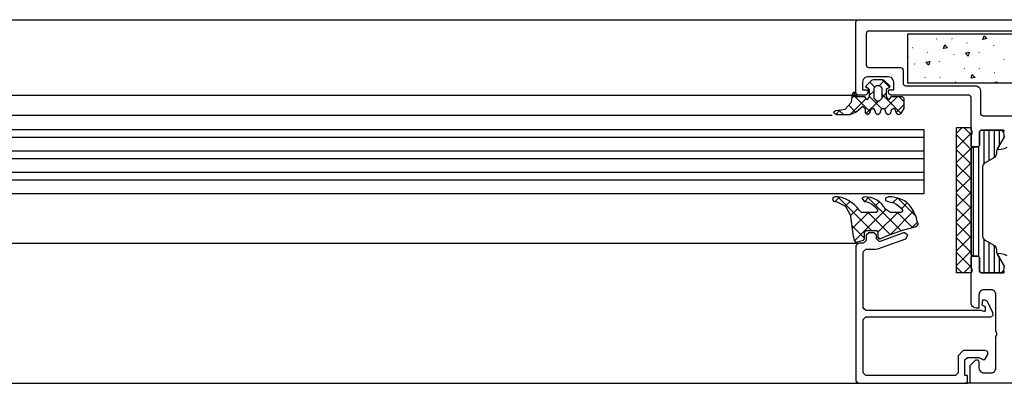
# Model space of a CAD drawing. Header units: millimetres. Extents: x -4577 to 1032787, y -66234 to 201209.
# Tile 233 of 256: x 27901 to 28090, y -54926 to -54856. Entities that reach past the tile are written whole.
import ezdxf

# ---------------------------------------------------------------- set-up
doc = ezdxf.new("R2010")
doc.units = ezdxf.units.MM
doc.linetypes.add('510_5_2OG_ELT_1004$0$11-07-22_DS_2OG$0$AUSGEZOGEN', pattern=[0])
for name, color, linetype in [('510_5_2OG_ELT_1004$0$11-07-22_DS_2OG$0$DOOR', 8, '510_5_2OG_ELT_1004$0$11-07-22_DS_2OG$0$AUSGEZOGEN'), ('510_5_2OG_ELT_1004$0$11-07-22_DS_2OG$0$GLASS', 8, '510_5_2OG_ELT_1004$0$11-07-22_DS_2OG$0$AUSGEZOGEN'), ('510_5_2OG_ELT_1004$0$11-07-22_DS_2OG$0$Nichttragende_Bauteile', 8, '510_5_2OG_ELT_1004$0$11-07-22_DS_2OG$0$AUSGEZOGEN')]:
    doc.layers.add(name, color=color, linetype=linetype)

# ---------------------------------------------------------------- blocks, each defined once
blk = doc.blocks.new('510_5_2OG_ELT_1004')
at = {"layer": '510_5_2OG_ELT_1004$0$11-07-22_DS_2OG$0$DOOR', "linetype": '510_5_2OG_ELT_1004$0$11-07-22_DS_2OG$0$AUSGEZOGEN'}
for p, q in [((28077.37, -54859.29), (28077.35, -54859.35)), ((28078.67, -54861.18), (28078.9, -54860.43)), ((28080.31, -54859.3), (28080.26, -54859.25)), ((28083.23, -54860.13), (28083.17, -54860.14)), ((28088.28, -54860.58), (28088.32, -54860.63)), ((28071.78, -54862.7), (28071.83, -54862.76)), ((28071.83, -54862.76), (28071.78, -54862.77)), ((28072.71, -54861.05), (28072.66, -54861.01)), ((28075.63, -54861.88), (28075.57, -54861.9)), ((28080.68, -54862.33), (28080.72, -54862.38)), ((28085.51, -54861.91), (28085.53, -54861.85)), ((28073.08, -54864.09), (28073.12, -54864.14)), ((28077.91, -54863.67), (28077.93, -54863.6)), ((28090.29, -54863.24), (28090.27, -54863.3)), ((28082.69, -54864.99), (28082.67, -54865.05)), ((28083.99, -54866.88), (28084.22, -54866.14)), ((28085.63, -54865), (28085.58, -54864.96)), ((28088.55, -54865.83), (28088.49, -54865.85)), ((28075.09, -54866.74), (28075.07, -54866.81)), ((28078.03, -54866.76), (28077.98, -54866.71)), ((28080.95, -54867.59), (28080.89, -54867.6)), ((28088.96, -54867.59), (28088.89, -54867.81)), ((28081.18, -54877.46), (28082.28, -54876.36)), ((28081.18, -54880.28), (28083.98, -54877.48)), ((28083.98, -54880.6), (28081.18, -54877.8)), ((28083.98, -54877.77), (28082.56, -54876.36)), ((28086.48, -54883.33), (28086.48, -54876.86)), ((28087.48, -54882.72), (28087.48, -54876.86)), ((28088.48, -54882.12), (28088.48, -54876.86)), ((28089.48, -54879.75), (28089.48, -54876.86)), ((28081.18, -54883.11), (28083.98, -54880.31)), ((28083.98, -54883.43), (28081.18, -54880.63)), ((28084.48, -54901.16), (28084.48, -54880.06)), ((28085.48, -54901.25), (28085.48, -54879.97)), ((28081.18, -54885.94), (28083.98, -54883.14)), ((28083.98, -54886.26), (28081.18, -54883.46)), ((28088.38, -54882.2), (28086.68, -54883.18)), ((28081.18, -54888.77), (28083.98, -54885.97)), ((28083.98, -54889.08), (28081.18, -54886.28)), ((28081.18, -54891.6), (28083.98, -54888.8)), ((28083.98, -54891.91), (28081.18, -54889.11)), ((28081.18, -54894.43), (28083.98, -54891.63)), ((28083.98, -54894.74), (28081.18, -54891.94)), ((28081.18, -54897.26), (28083.98, -54894.46)), ((28083.98, -54897.57), (28081.18, -54894.77)), ((28081.18, -54900.08), (28083.98, -54897.28)), ((28083.98, -54900.4), (28081.18, -54897.6)), ((28086.48, -54904.36), (28086.48, -54897.88)), ((28086.68, -54898.03), (28088.38, -54899.01)), ((28087.48, -54904.36), (28087.48, -54898.49)), ((28081.18, -54902.91), (28083.98, -54900.11)), ((28083.98, -54903.23), (28081.18, -54900.43)), ((28088.48, -54904.36), (28088.48, -54899.09)), ((28089.48, -54904.36), (28089.48, -54901.46)), ((28082.28, -54904.36), (28081.18, -54903.25)), ((28082.56, -54904.36), (28083.98, -54902.94))]:
    blk.add_line(p, q, dxfattribs=at)
for points in [[(28061.78, -54869.61), (28061.78, -54856.11), (28061.82, -54855.91), (28061.92, -54855.75), (28062.09, -54855.64), (28062.28, -54855.61), (28156.28, -54855.61)], [(28090.86, -54880.23), (28090.33, -54880.44), (28089.77, -54880.58), (28089.21, -54880.66), (28089.13, -54880.62), (28089.08, -54880.55), (28089.09, -54880.46), (28090.48, -54878.06)], [(28090.44, -54877.16), (28090.33, -54877), (28090.17, -54876.89), (28089.98, -54876.86)], [(28154.78, -54864.31), (28154.78, -54858.31), (28154.74, -54858.11), (28154.63, -54857.95), (28154.47, -54857.84), (28154.28, -54857.81), (28064.28, -54857.81), (28064.09, -54857.84), (28063.92, -54857.95), (28063.82, -54858.11), (28063.78, -54858.31), (28063.78, -54864.31)], [(28086.5, -54858.68), (28087.03, -54859.25), (28086.27, -54859.42), (28086.5, -54858.68)], [(28078.9, -54860.43), (28079.43, -54861), (28078.67, -54861.18)], [(28063.78, -54864.31), (28063.82, -54864.5), (28063.92, -54864.66), (28064.09, -54864.77), (28064.28, -54864.81), (28070.38, -54864.81), (28070.57, -54864.84), (28070.73, -54864.95), (28070.84, -54865.11), (28070.88, -54865.31), (28070.88, -54867.81), (28070.92, -54868), (28071.02, -54868.16), (28071.19, -54868.27), (28071.38, -54868.31), (28084.78, -54868.31), (28085.04, -54868.34), (28085.28, -54868.44), (28085.48, -54868.6), (28085.64, -54868.81), (28085.74, -54869.05), (28085.78, -54869.31), (28085.78, -54873.61), (28085.82, -54873.8), (28085.92, -54873.96), (28086.09, -54874.07), (28086.28, -54874.11), (28141.98, -54874.11)], [(28089.98, -54876.86), (28086.08, -54876.86), (28085.89, -54876.89), (28085.72, -54877), (28085.62, -54877.16), (28085.58, -54877.36), (28085.58, -54879.76), (28085.54, -54879.91), (28085.43, -54880.02), (28085.28, -54880.06), (28084.28, -54880.06), (28084.13, -54880.02), (28084.02, -54879.91), (28083.98, -54879.76), (28083.98, -54877.86), (28084.14, -54877.73), (28084.18, -54877.58), (28084.18, -54877.13), (28084.14, -54876.98), (28083.98, -54876.86), (28083.98, -54870.61), (28083.94, -54870.41), (28083.83, -54870.25), (28083.67, -54870.14), (28083.48, -54870.11), (28068.58, -54870.11), (28068.39, -54870.07), (28068.22, -54869.96), (28068.12, -54869.8), (28068.08, -54869.61), (28068.08, -54869.11), (28069.08, -54869.11), (28069.08, -54867.61), (28069.04, -54867.35), (28068.94, -54867.11), (28068.78, -54866.9), (28068.58, -54866.74), (28068.34, -54866.64), (28068.08, -54866.61), (28064.08, -54866.61), (28063.82, -54866.64), (28063.58, -54866.74), (28063.37, -54866.9), (28063.21, -54867.11), (28063.11, -54867.35), (28063.08, -54867.61), (28063.08, -54869.11), (28064.08, -54869.11), (28064.08, -54869.61), (28064.04, -54869.8), (28063.93, -54869.96), (28063.77, -54870.07), (28063.58, -54870.11), (28062.28, -54870.11), (28062.09, -54870.07), (28061.92, -54869.96), (28061.82, -54869.8), (28061.78, -54869.61)], [(28084.22, -54866.14), (28084.75, -54866.71), (28083.99, -54866.88)], [(28088.24, -54867.81), (28088.2, -54867.76), (28088.96, -54867.59)], [(28090.28, -54903.56), (28090.24, -54903.8), (28090.12, -54904.03), (28089.95, -54904.2), (28089.72, -54904.32), (28089.48, -54904.36), (28086.08, -54904.36), (28085.89, -54904.32), (28085.72, -54904.21), (28085.62, -54904.05), (28085.58, -54903.86), (28085.58, -54901.46), (28085.54, -54901.31), (28085.43, -54901.2), (28085.28, -54901.16), (28084.48, -54901.16), (28084.29, -54901.12), (28084.12, -54901.01), (28084.02, -54900.85), (28083.98, -54900.66), (28083.98, -54880.56), (28084.02, -54880.36), (28084.12, -54880.2), (28084.29, -54880.09), (28084.48, -54880.06), (28085.28, -54880.06), (28085.43, -54880.02), (28085.54, -54879.91), (28085.58, -54879.76), (28085.58, -54877.36), (28085.62, -54877.16), (28085.72, -54877), (28085.89, -54876.89), (28086.08, -54876.86), (28089.48, -54876.86), (28089.72, -54876.89), (28089.95, -54877.01), (28090.12, -54877.19), (28090.24, -54877.41), (28090.28, -54877.66)], [(28090.28, -54877.66), (28090.28, -54878.31), (28088.94, -54880.72)], [(28088.94, -54880.72), (28088.91, -54880.8), (28088.88, -54880.88), (28088.88, -54880.96), (28088.88, -54881.33), (28088.84, -54881.59), (28088.74, -54881.83), (28088.58, -54882.04), (28088.38, -54882.2)], [(28086.68, -54883.18), (28086.47, -54883.34), (28086.31, -54883.55), (28086.21, -54883.79), (28086.18, -54884.05), (28086.18, -54897.17), (28086.21, -54897.42), (28086.31, -54897.67), (28086.47, -54897.87), (28086.68, -54898.03)], [(28088.38, -54899.01), (28088.58, -54899.17), (28088.74, -54899.38), (28088.84, -54899.62), (28088.88, -54899.88), (28088.88, -54900.25), (28088.88, -54900.33), (28088.91, -54900.42), (28088.94, -54900.49)], [(28088.94, -54900.49), (28090.28, -54902.91), (28090.28, -54903.56)], [(28089.98, -54904.36), (28090.17, -54904.32), (28090.33, -54904.21), (28090.44, -54904.05)], [(28090.48, -54903.16), (28089.09, -54900.75), (28089.08, -54900.66), (28089.13, -54900.59), (28089.21, -54900.56), (28089.77, -54900.63), (28090.33, -54900.77), (28090.86, -54900.98)], [(28088.97, -54916.22), (28088.97, -54916), (28088.9, -54915.79), (28088.78, -54915.61), (28088.78, -54908.61), (28088.74, -54908.35), (28088.64, -54908.11), (28088.48, -54907.9), (28088.28, -54907.74), (28088.04, -54907.64), (28087.78, -54907.61), (28086.48, -54907.61), (28086.22, -54907.64), (28085.98, -54907.74), (28085.77, -54907.9), (28085.61, -54908.11), (28085.51, -54908.35), (28085.48, -54908.61), (28085.48, -54911.11), (28084.98, -54911.11), (28084.72, -54911.07), (28084.48, -54910.97), (28084.27, -54910.81), (28084.11, -54910.61), (28084.01, -54910.36), (28083.98, -54910.11), (28083.98, -54904.36), (28084.14, -54904.23), (28084.18, -54904.08), (28084.18, -54903.63), (28084.14, -54903.48), (28083.98, -54903.36), (28083.98, -54901.46), (28084.02, -54901.31), (28084.13, -54901.2), (28084.28, -54901.16), (28085.28, -54901.16), (28085.43, -54901.2), (28085.54, -54901.31), (28085.58, -54901.46), (28085.58, -54903.86), (28085.62, -54904.05), (28085.72, -54904.21), (28085.89, -54904.32), (28086.08, -54904.36), (28089.98, -54904.36)], [(28134.28, -54925.61), (28083.78, -54925.61), (28083.78, -54922.21), (28084.88, -54921.11), (28085.18, -54921.11), (28085.33, -54921.15), (28085.44, -54921.26), (28085.48, -54921.41), (28085.48, -54922.61), (28085.51, -54922.86), (28085.61, -54923.11), (28085.77, -54923.31), (28085.98, -54923.47)], [(28085.98, -54923.47), (28086.22, -54923.57), (28086.48, -54923.61), (28087.78, -54923.61), (28088.04, -54923.57), (28088.28, -54923.47), (28088.48, -54923.31), (28088.64, -54923.11), (28088.74, -54922.86), (28088.78, -54922.61), (28088.78, -54916.61), (28088.9, -54916.43), (28088.97, -54916.22)]]:
    blk.add_lwpolyline(points, dxfattribs=at)
for points in [[(28146.78, -54867.81), (28071.78, -54867.81), (28071.78, -54858.31), (28146.78, -54858.31), (28146.78, -54867.81)], [(28083.41, -54862.63), (28082.88, -54862.06), (28083.64, -54861.88), (28083.41, -54862.63)], [(28075.81, -54864.38), (28075.28, -54863.81), (28076.04, -54863.64), (28075.81, -54864.38)], [(28083.98, -54904.36), (28081.18, -54904.36), (28081.18, -54876.36), (28083.98, -54876.36), (28083.98, -54904.36)]]:
    blk.add_lwpolyline(points, close=True, dxfattribs=at)
at = {"layer": '510_5_2OG_ELT_1004$0$11-07-22_DS_2OG$0$GLASS', "linetype": '510_5_2OG_ELT_1004$0$11-07-22_DS_2OG$0$AUSGEZOGEN'}
for p, q in [((27079.28, -54855.61), (28062.09, -54855.64)), ((28064.48, -54867.63), (28065.44, -54868.59)), ((28066.26, -54868.31), (28067.25, -54867.31)), ((28066.78, -54867.11), (28068.28, -54868.6)), ((27080.45, -54870.11), (28062.09, -54870.14)), ((28061.06, -54870.67), (28061.53, -54870.21)), ((28061.12, -54869.93), (28061.53, -54870.33)), ((28061.6, -54870.41), (28064.52, -54873.32)), ((28064.43, -54870.14), (28065.23, -54869.34)), ((28064.43, -54870.41), (28066.84, -54872.81)), ((28066.83, -54870.56), (28067.63, -54869.76)), ((28066.83, -54869.98), (28070.44, -54873.59)), ((28067.33, -54872.89), (28069.81, -54870.41)), ((28070.08, -54870.41), (28071.03, -54871.35)), ((28060.41, -54872.05), (28061.81, -54873.45)), ((28060.68, -54873.88), (28063.73, -54870.83)), ((28063.71, -54873.68), (28066.19, -54871.21)), ((28069.58, -54873.46), (28071.03, -54872.02)), ((28057.91, -54873.83), (28058.77, -54872.97)), ((28058.53, -54873), (28059.44, -54873.91)), ((28067.65, -54873.62), (28067.79, -54873.77)), ((27064.78, -54876.73), (28074.86, -54876.73)), ((27064.78, -54878.23), (28074.86, -54878.23)), ((27064.78, -54880.83), (28074.86, -54880.83)), ((27064.78, -54882.33), (28074.86, -54882.33)), ((27064.78, -54884.93), (28074.86, -54884.93)), ((27064.78, -54886.43), (28074.86, -54886.43)), ((28057.82, -54890.61), (28058.65, -54889.78)), ((28058.33, -54889.71), (28064.83, -54896.22)), ((28059.75, -54891.51), (28060.67, -54890.59)), ((28063.49, -54890.6), (28064.3, -54889.78)), ((28064.01, -54889.74), (28070.51, -54896.24)), ((28065.38, -54891.54), (28066.27, -54890.64)), ((28067.49, -54890.39), (28067.5, -54890.4)), ((28068.92, -54890.82), (28069.8, -54889.94)), ((28069.9, -54889.97), (28069.3, -54889.82)), ((28069.89, -54889.96), (28073.29, -54893.36)), ((28070.57, -54892), (28071.68, -54890.89)), ((28060.72, -54893.37), (28062.15, -54891.93)), ((28061.08, -54895.83), (28064.2, -54892.72)), ((28061.53, -54898.21), (28067.58, -54892.16)), ((28064.16, -54892.72), (28068.41, -54896.97)), ((28066.04, -54896.53), (28069.85, -54892.72)), ((28068.43, -54896.96), (28072.91, -54892.49)), ((28069.82, -54892.72), (28072.72, -54895.62)), ((28073.2, -54893.1), (28072.89, -54892.45)), ((28073.44, -54893.78), (28073.2, -54893.1)), ((28072.57, -54895.66), (28073.65, -54894.58)), ((28060.99, -54895.2), (28063.45, -54897.66)), ((28064.28, -54896.61), (28063.78, -54897.11)), ((28065.28, -54896.61), (28064.28, -54896.61)), ((28065.78, -54897.11), (28065.28, -54896.61)), ((28070.97, -54896.65), (28066.45, -54898.29)), ((28071.18, -54896.61), (28070.97, -54896.65)), ((28071.77, -54897.11), (28071.18, -54896.61)), ((27079.28, -54898.61), (28062.28, -54898.61)), ((28062.28, -54898.61), (28061.78, -54899.11)), ((28063.28, -54898.61), (28062.28, -54898.61)), ((28063.78, -54898.11), (28063.28, -54898.61)), ((28063.78, -54897.11), (28063.78, -54898.11)), ((28065.78, -54897.82), (28065.78, -54897.11)), ((28066.26, -54898.32), (28065.78, -54897.82)), ((28066.04, -54897.42), (28066.4, -54897.78)), ((28066.04, -54899.72), (28071.39, -54897.77)), ((28066.45, -54898.29), (28066.26, -54898.32)), ((28071.39, -54897.77), (28071.77, -54897.11)), ((28061.78, -54899.11), (28061.78, -54925.11)), ((28063.18, -54900.31), (28063.68, -54899.81)), ((28063.18, -54911.11), (28063.18, -54900.31)), ((28063.68, -54899.81), (28065.53, -54899.81)), ((28065.53, -54899.81), (28066.04, -54899.72)), ((28086.18, -54909.61), (28086.08, -54910.47)), ((28086.7, -54909.61), (28086.18, -54909.61)), ((28087.13, -54909.85), (28086.7, -54909.61)), ((28088.2, -54912.04), (28087.13, -54909.85)), ((28063.68, -54911.61), (28063.18, -54911.11)), ((28085.98, -54911.61), (28063.68, -54911.61)), ((28086.43, -54911.8), (28085.98, -54911.61)), ((28086.08, -54910.47), (28086.58, -54910.76)), ((28086.55, -54911.8), (28086.43, -54911.8)), ((28086.68, -54911.61), (28086.55, -54911.8)), ((28086.58, -54910.76), (28086.68, -54910.93)), ((28086.68, -54910.93), (28086.68, -54911.61)), ((28088.22, -54912.55), (28088.2, -54912.04)), ((28063.18, -54913.31), (28063.68, -54912.81)), ((28063.18, -54923.61), (28063.18, -54913.31)), ((28063.68, -54912.81), (28087.78, -54912.81)), ((28087.78, -54912.81), (28088.22, -54912.55)), ((28082.48, -54919.31), (28081.48, -54920.31)), ((28086.78, -54919.31), (28082.48, -54919.31)), ((28087.21, -54919.56), (28086.78, -54919.31)), ((28087.21, -54920.06), (28087.21, -54919.56)), ((28081.48, -54920.31), (28081.48, -54923.61)), ((28082.78, -54921.11), (28083.28, -54920.61)), ((28082.78, -54924.11), (28082.78, -54921.11)), ((28083.28, -54920.61), (28085.48, -54920.61)), ((28085.48, -54920.61), (28086.4, -54921.09)), ((28086.4, -54921.09), (28086.66, -54921.01)), ((28086.66, -54921.01), (28087.21, -54920.06)), ((28061.78, -54925.11), (28062.28, -54925.61)), ((28063.68, -54924.11), (28063.18, -54923.61)), ((28080.98, -54924.11), (28063.68, -54924.11)), ((28081.48, -54923.61), (28080.98, -54924.11)), ((28083.28, -54924.11), (28082.78, -54924.11)), ((28083.28, -54925.61), (28083.28, -54924.11)), ((27079.28, -54925.61), (28062.28, -54925.61)), ((28062.28, -54925.61), (28083.28, -54925.61)), ((28083.78, -54925.61), (28082.78, -54925.61))]:
    blk.add_line(p, q, dxfattribs=at)
for points in [[(28067.63, -54869.11), (28067.63, -54870.41), (28067.97, -54870.89), (28068.28, -54870.89), (28068.63, -54870.41), (28070.73, -54870.41), (28071.03, -54870.71), (28071.03, -54872.71), (28070.37, -54873.71), (28070.03, -54873.91), (28069.68, -54873.71), (28069.37, -54872.91), (28069.03, -54872.71), (28068.68, -54872.91), (28068.37, -54873.71), (28068.03, -54873.91), (28067.68, -54873.71), (28067.37, -54872.91), (28067.03, -54872.71), (28066.68, -54872.91), (28066.37, -54873.71), (28066.03, -54873.91), (28065.68, -54873.71), (28065.37, -54872.91), (28065.03, -54872.71), (28064.68, -54872.91), (28064.37, -54873.71), (28064.04, -54873.91), (28063.63, -54873.63), (28063.63, -54872.81), (28063.11, -54872.31), (28061.87, -54873.43), (28060.62, -54873.91), (28057.99, -54873.91), (28057.56, -54873.48), (28057.62, -54873.26), (28057.99, -54873.06), (28058.89, -54872.96), (28059.72, -54872.83), (28060.94, -54871.46), (28061.04, -54870.96), (28061.13, -54869.91), (28061.53, -54869.51), (28061.53, -54870.41), (28063.43, -54870.41), (28063.77, -54870.89), (28064.08, -54870.89), (28064.43, -54870.41), (28064.43, -54869.11), (28064.13, -54868.81), (28064.03, -54868.81), (28063.73, -54868.58), (28063.81, -54868.3), (28064.85, -54867.26), (28065.21, -54867.11)], [(28065.21, -54867.11), (28066.85, -54867.11), (28067.2, -54867.26), (28068.24, -54868.3), (28068.33, -54868.48), (28068.22, -54868.74), (28067.72, -54868.9), (28067.63, -54869.11)], [(28057.2, -54874.08), (27064.78, -54874.08), (27064.78, -54889.08), (28074.86, -54889.08)], [(28058.3, -54889.71), (28057.77, -54889.71), (28057.43, -54889.84), (28057.31, -54890.21)], [(28057.31, -54890.21), (28057.49, -54890.54), (28058.09, -54890.68), (28059.76, -54891.52), (28060.67, -54893.15), (28060.75, -54893.51), (28061.23, -54896.89), (28061.44, -54898.11), (28061.74, -54898.42), (28063.23, -54898.02), (28063.45, -54897.8), (28063.45, -54896.49), (28063.75, -54896.22), (28065.74, -54896.22), (28066.04, -54896.52), (28066.04, -54897.57), (28066.31, -54897.82), (28066.58, -54897.71), (28067.73, -54897.23), (28069.14, -54896.7)], [(28060.97, -54890.78), (28060.36, -54890.4), (28059.7, -54890.08), (28059.01, -54889.84), (28058.3, -54889.71)], [(28064.39, -54890.86), (28064.86, -54891.11), (28065.28, -54891.44), (28065.65, -54891.82), (28065.96, -54892.24), (28065.97, -54892.55), (28065.7, -54892.72), (28062.9, -54892.72), (28062.46, -54892.34), (28062.03, -54891.77), (28061.53, -54891.23), (28060.97, -54890.78)], [(28065.31, -54890.07), (28064.72, -54889.86), (28064.12, -54889.74), (28063.51, -54889.71), (28063.03, -54889.93), (28062.99, -54890.06)], [(28062.99, -54890.06), (28063.37, -54890.58), (28063.89, -54890.68), (28064.39, -54890.86)], [(28068.09, -54889.71), (28067.47, -54889.97), (28067.49, -54890.4), (28068, -54890.61), (28068.55, -54890.71), (28069.07, -54890.86), (28069.57, -54891.11), (28070.03, -54891.44), (28070.43, -54891.82), (28070.76, -54892.26), (28070.77, -54892.55), (28070.51, -54892.72), (28068.44, -54892.72), (28067.52, -54892.11), (28067.2, -54891.58), (28066.81, -54891.11), (28066.36, -54890.7), (28065.85, -54890.34), (28065.31, -54890.07)], [(28069.3, -54889.82), (28068.7, -54889.73), (28068.09, -54889.71)], [(28072.89, -54892.45), (28072.51, -54891.83), (28072.05, -54891.27), (28071.54, -54890.76), (28071.02, -54890.43), (28070.47, -54890.17), (28069.9, -54889.97)], [(28072.02, -54895.8), (28073.49, -54895.43), (28073.88, -54894.94)], [(28073.88, -54894.94), (28073.59, -54894.48), (28073.44, -54893.78)], [(28069.14, -54896.7), (28070.57, -54896.22), (28072.02, -54895.8)]]:
    blk.add_lwpolyline(points, dxfattribs=at)
blk.add_lwpolyline([(28066.83, -54870.71), (28066.83, -54868.81), (28066.33, -54868.31), (28065.73, -54868.31), (28065.23, -54868.81), (28065.23, -54870.71), (28065.73, -54871.21), (28066.33, -54871.21), (28066.83, -54870.71)], close=True, dxfattribs=at)
at = {"layer": '510_5_2OG_ELT_1004$0$11-07-22_DS_2OG$0$Nichttragende_Bauteile', "linetype": '510_5_2OG_ELT_1004$0$11-07-22_DS_2OG$0$AUSGEZOGEN'}
blk.add_line((28074.86, -54876.73), (28074.86, -54889.08), dxfattribs=at)

msp = doc.modelspace()

# ---------------------------------------------------------------- block references
msp.add_blockref('510_5_2OG_ELT_1004', (0, -0.05))

doc.saveas('drawing.dxf')
